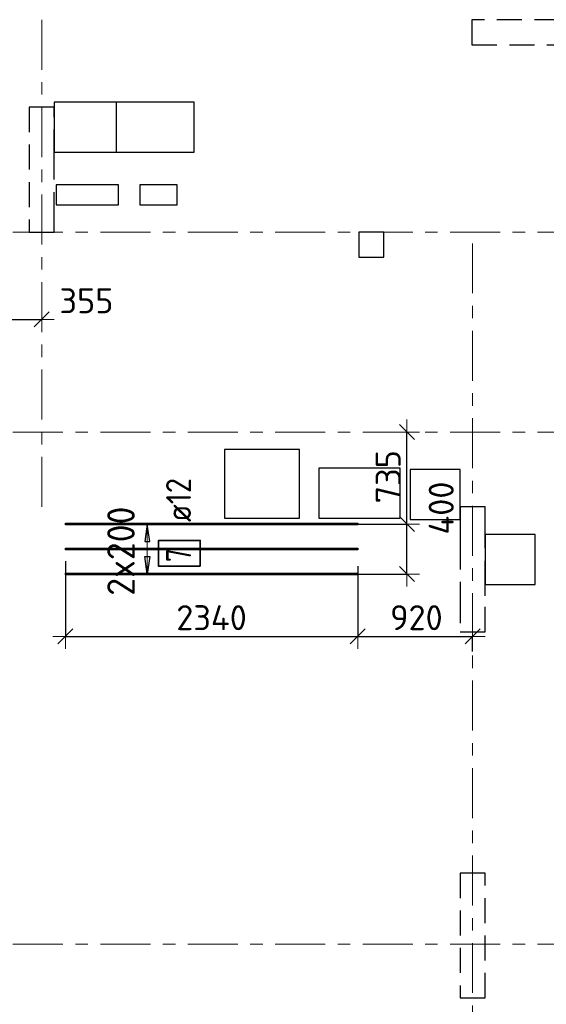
# Model space of a CAD drawing. Header units: metres. Extents: x -38 to 97, y -15 to 21.
# Tile 24 of 111: x 51.32 to 55.54, y 2.82 to 10.7. Entities that reach past the tile are written whole.
import ezdxf

# ---------------------------------------------------------------- set-up
doc = ezdxf.new("R2010")
doc.units = ezdxf.units.M
doc.header["$PDMODE"] = 65
for name, pattern in [('______11', [0.5, 0.4, -0.05, 0, -0.05]), ('______2', [0.27, 0.2, -0.07]), ('______5', [1.1, 0.8, -0.1, 0.1, -0.1])]:
    doc.linetypes.add(name, pattern=pattern)
for name, color, linetype, lineweight in [('XR$2$Осевая линия (1)', 7, '______5', 13), ('XR$3$Перекрытие (1)', 7, 'Continuous', 35), ('XR$3$Размерная линия (1)', 7, 'Continuous', 13), ('XR$5$Перекрытие (1)', 7, 'Continuous', 35), ('XR$5$Размерная линия (1)', 7, 'Continuous', 13)]:
    doc.layers.add(name, color=color, linetype=linetype, lineweight=lineweight)
for name, color, linetype, lineweight, true_color in [('XR$3$Арм.стержн.Доп. Арм верхн.зоны Х', 7, 'Continuous', 35, 0x8c8cff), ('XR$5$Арм.стержн.Доп. Арм верхн.зоны Х', 7, 'Continuous', 35, 0x8c8cff), ('XR$7$Стена_ бетон несущ.', 7, 'Continuous', 70, 0xb4b496)]:
    doc.layers.add(name, color=color, linetype=linetype, lineweight=lineweight, true_color=true_color)
doc.styles.add('ISOCPEUR', font='txt')
doc.dimstyles.new('DIMSTYLE_3', dxfattribs={"dimtxt": 0.2, "dimasz": 0.2, "dimexe": 0, "dimexo": 0, "dimgap": 0.1, "dimtad": 2, "dimdec": 0, "dimlfac": 1000, "dimrnd": 5, "dimzin": 12, "dimdsep": 46, "dimtxsty": 'ISOCPEUR', "dimblk1": 'ALL_ML_STRICH', "dimblk2": 'ALL_ML_STRICH', "dimsah": 1, "dimcen": 0, "dimclrd": 7, "dimclre": 256, "dimclrt": 7, "dimadec": 0, "dimazin": 0, "dimtfac": 1, "dimtdec": 0, "dimtix": 1, "dimtmove": 2, "dimatfit": 3, "dimfxl": 0, "dimtzin": 0, "dimlwd": 0, "dimlwe": -3, "dimarcsym": 0})
doc.dimstyles.new('DIMSTYLE_6', dxfattribs={"dimtxt": 0.2, "dimasz": 0.2, "dimexe": 0, "dimexo": 0, "dimgap": 0.1, "dimtad": 2, "dimdec": 0, "dimlfac": 1000, "dimrnd": 5, "dimzin": 12, "dimdsep": 46, "dimtxsty": 'ISOCPEUR', "dimblk1": 'ALL_ML_STRICH', "dimblk2": 'ALL_ML_STRICH', "dimsah": 1, "dimcen": 0, "dimclrd": 7, "dimclre": 256, "dimclrt": 7, "dimadec": 0, "dimazin": 0, "dimtfac": 1, "dimtdec": 0, "dimtix": 1, "dimtmove": 2, "dimatfit": 3, "dimfxl": 0, "dimtvp": 1.2, "dimtzin": 0, "dimlwd": 0, "dimlwe": -3, "dimarcsym": 0})
doc.dimstyles.new('DIMSTYLE_7', dxfattribs={"dimtxt": 0.2, "dimasz": 0.2, "dimexe": 0, "dimexo": 0, "dimgap": 0.1, "dimtad": 0, "dimdec": 0, "dimlfac": 1000, "dimrnd": 5, "dimzin": 12, "dimdsep": 46, "dimtxsty": 'ISOCPEUR', "dimblk1": 'ALL_ML_STRICH', "dimblk2": 'ALL_ML_STRICH', "dimsah": 1, "dimcen": 0, "dimclrd": 7, "dimclre": 256, "dimclrt": 7, "dimadec": 0, "dimazin": 0, "dimtfac": 1, "dimtdec": 0, "dimtix": 1, "dimtmove": 2, "dimatfit": 3, "dimfxl": 0, "dimtvp": 1.2, "dimtzin": 0, "dimlwd": 0, "dimlwe": -3, "dimarcsym": 0})

# ---------------------------------------------------------------- blocks, each defined once
blk = doc.blocks.new('ALL_ML_STRICH')
at = {"color": 0, "linetype": 'ByBlock', "lineweight": -2}
for p, q in [((0, -0.5), (0, 0.5)), ((-1, 0), (0.5, 0)), ((-0.3, -0.3), (0.3, 0.3))]:
    blk.add_line(p, q, dxfattribs=at)
blk = doc.blocks.new('*D86')
at = {"layer": 'DEFPOINTS', "color": 7, "linetype": 'Continuous', "lineweight": 13, "transparency": 33554687}
for p in [(51.1473, 8.3009), (51.5, 8.3207), (51.1473, 7.6084)]:
    blk.add_point(p, dxfattribs=at)
at = {"layer": 'XR$3$Размерная линия (1)', "color": 9, "linetype": 'Continuous', "lineweight": -2, "true_color": 0xc7c7c7, "transparency": 33554687}
for p, q in [((51.1473, 7.6284), (51.1473, 8.3009)), ((51.5, 8.3009), (51.5, 8.3009))]:
    blk.add_line(p, q, dxfattribs=at)
at = {"layer": 'XR$3$Размерная линия (1)', "color": 7, "linetype": 'Continuous', "lineweight": -2, "transparency": 33554687}
blk.add_line((51.1473, 8.3009), (51.5, 8.3009), dxfattribs=at)
at = {"layer": 'XR$3$Размерная линия (1)', "color": 7, "linetype": 'Continuous', "lineweight": 13, "transparency": 33554687, "xscale": 0.2, "yscale": 0.2, "zscale": 0.2, "rotation": 180}
blk.add_blockref('ALL_ML_STRICH', (51.1473, 8.3009), dxfattribs=at)
at = {"layer": 'XR$3$Размерная линия (1)', "color": 7, "linetype": 'Continuous', "lineweight": 13, "transparency": 33554687, "xscale": 0.2, "yscale": 0.2, "zscale": 0.2}
blk.add_blockref('ALL_ML_STRICH', (51.5, 8.3009), dxfattribs=at)
at = {"layer": 'XR$3$Размерная линия (1)', "color": 7, "linetype": 'Continuous', "lineweight": 13, "transparency": 33554687, "insert": (51.858, 8.4505), "char_height": 0.2, "width": 0.6, "attachment_point": 5, "style": 'ISOCPEUR'}
blk.add_mtext('\\A1;{355}', dxfattribs=at)
blk = doc.blocks.new('*D87')
at = {"layer": 'DEFPOINTS', "color": 7, "linetype": 'Continuous', "lineweight": 13, "transparency": 33554687}
for p in [(53.9668, 6.6633), (53.972, 6.2633), (54.4239, 6.2633)]:
    blk.add_point(p, dxfattribs=at)
at = {"layer": 'XR$3$Размерная линия (1)', "color": 9, "linetype": 'Continuous', "lineweight": -2, "true_color": 0xc7c7c7, "transparency": 33554687}
for p, q in [((53.9868, 6.6633), (54.4239, 6.6633)), ((53.992, 6.2633), (54.4239, 6.2633))]:
    blk.add_line(p, q, dxfattribs=at)
at = {"layer": 'XR$3$Размерная линия (1)', "color": 7, "linetype": 'Continuous', "lineweight": -2, "transparency": 33554687}
blk.add_line((54.4239, 6.2633), (54.4239, 6.6633), dxfattribs=at)
at = {"layer": 'XR$3$Размерная линия (1)', "color": 7, "linetype": 'Continuous', "lineweight": 13, "transparency": 33554687, "xscale": 0.2, "yscale": 0.2, "zscale": 0.2}
for p, rotation in [((54.4239, 6.6633), 90), ((54.4239, 6.2633), 270)]:
    blk.add_blockref('ALL_ML_STRICH', p, dxfattribs=dict(at, rotation=rotation))
at = {"layer": 'XR$3$Размерная линия (1)', "color": 7, "linetype": 'Continuous', "lineweight": 13, "transparency": 33554687, "insert": (54.6986, 6.7913), "char_height": 0.2, "width": 0.6, "attachment_point": 5, "rotation": 90, "style": 'ISOCPEUR'}
blk.add_mtext('\\A1;{400}', dxfattribs=at)
blk = doc.blocks.new('*D88')
at = {"layer": 'DEFPOINTS', "color": 7, "linetype": 'Continuous', "lineweight": 13, "transparency": 33554687}
for p in [(54.1699, 7.4), (53.9668, 6.6633), (54.4239, 6.6633)]:
    blk.add_point(p, dxfattribs=at)
at = {"layer": 'XR$3$Размерная линия (1)', "color": 9, "linetype": 'Continuous', "lineweight": -2, "true_color": 0xc7c7c7, "transparency": 33554687}
for p, q in [((54.4239, 7.4), (54.4239, 7.4)), ((53.9868, 6.6633), (54.4239, 6.6633))]:
    blk.add_line(p, q, dxfattribs=at)
at = {"layer": 'XR$3$Размерная линия (1)', "color": 7, "linetype": 'Continuous', "lineweight": -2, "transparency": 33554687}
blk.add_line((54.4239, 6.6633), (54.4239, 7.4), dxfattribs=at)
at = {"layer": 'XR$3$Размерная линия (1)', "color": 7, "linetype": 'Continuous', "lineweight": 13, "transparency": 33554687, "xscale": 0.2, "yscale": 0.2, "zscale": 0.2}
for p, rotation in [((54.4239, 7.4), 90), ((54.4239, 6.6633), 270)]:
    blk.add_blockref('ALL_ML_STRICH', p, dxfattribs=dict(at, rotation=rotation))
at = {"layer": 'XR$3$Размерная линия (1)', "color": 7, "linetype": 'Continuous', "lineweight": 13, "transparency": 33554687, "insert": (54.2739, 7.0416), "char_height": 0.2, "width": 0.6, "attachment_point": 5, "rotation": 90, "style": 'ISOCPEUR'}
blk.add_mtext('\\A1;{735}', dxfattribs=at)
blk = doc.blocks.new('*D89')
at = {"layer": 'DEFPOINTS', "color": 7, "linetype": 'Continuous', "lineweight": 13, "transparency": 33554687}
for p in [(51.6898, 6.3869), (54.0298, 6.3472), (51.6898, 5.7638)]:
    blk.add_point(p, dxfattribs=at)
at = {"layer": 'XR$3$Размерная линия (1)', "color": 9, "linetype": 'Continuous', "lineweight": -2, "true_color": 0xc7c7c7, "transparency": 33554687}
for p, q in [((51.6898, 6.3669), (51.6898, 5.7638)), ((54.0298, 6.3272), (54.0298, 5.7638))]:
    blk.add_line(p, q, dxfattribs=at)
at = {"layer": 'XR$3$Размерная линия (1)', "color": 7, "linetype": 'Continuous', "lineweight": -2, "transparency": 33554687}
blk.add_line((51.6898, 5.7638), (54.0298, 5.7638), dxfattribs=at)
at = {"layer": 'XR$3$Размерная линия (1)', "color": 7, "linetype": 'Continuous', "lineweight": 13, "transparency": 33554687, "xscale": 0.2, "yscale": 0.2, "zscale": 0.2, "rotation": 180}
blk.add_blockref('ALL_ML_STRICH', (51.6898, 5.7638), dxfattribs=at)
at = {"layer": 'XR$3$Размерная линия (1)', "color": 7, "linetype": 'Continuous', "lineweight": 13, "transparency": 33554687, "xscale": 0.2, "yscale": 0.2, "zscale": 0.2}
blk.add_blockref('ALL_ML_STRICH', (54.0298, 5.7638), dxfattribs=at)
at = {"layer": 'XR$3$Размерная линия (1)', "color": 7, "linetype": 'Continuous', "lineweight": 13, "transparency": 33554687, "insert": (52.8598, 5.9138), "char_height": 0.2, "width": 0.8, "attachment_point": 5, "style": 'ISOCPEUR'}
blk.add_mtext('\\A1;{2340}', dxfattribs=at)
blk = doc.blocks.new('*D90')
at = {"layer": 'DEFPOINTS', "color": 7, "linetype": 'Continuous', "lineweight": 13, "transparency": 33554687}
for p in [(54.0298, 6.3472), (54.0298, 5.7638), (54.95, 5.6625)]:
    blk.add_point(p, dxfattribs=at)
at = {"layer": 'XR$3$Размерная линия (1)', "color": 9, "linetype": 'Continuous', "lineweight": -2, "true_color": 0xc7c7c7, "transparency": 33554687}
for p, q in [((54.0298, 6.3272), (54.0298, 5.7638)), ((54.95, 5.6425), (54.95, 5.7638))]:
    blk.add_line(p, q, dxfattribs=at)
at = {"layer": 'XR$3$Размерная линия (1)', "color": 7, "linetype": 'Continuous', "lineweight": -2, "transparency": 33554687}
blk.add_line((54.0298, 5.7638), (54.95, 5.7638), dxfattribs=at)
at = {"layer": 'XR$3$Размерная линия (1)', "color": 7, "linetype": 'Continuous', "lineweight": 13, "transparency": 33554687, "xscale": 0.2, "yscale": 0.2, "zscale": 0.2, "rotation": 180}
blk.add_blockref('ALL_ML_STRICH', (54.0298, 5.7638), dxfattribs=at)
at = {"layer": 'XR$3$Размерная линия (1)', "color": 7, "linetype": 'Continuous', "lineweight": 13, "transparency": 33554687, "xscale": 0.2, "yscale": 0.2, "zscale": 0.2}
blk.add_blockref('ALL_ML_STRICH', (54.95, 5.7638), dxfattribs=at)
at = {"layer": 'XR$3$Размерная линия (1)', "color": 7, "linetype": 'Continuous', "lineweight": 13, "transparency": 33554687, "insert": (54.4999, 5.9138), "char_height": 0.2, "width": 0.6, "attachment_point": 5, "style": 'ISOCPEUR'}
blk.add_mtext('\\A1;{920}', dxfattribs=at)
blk = doc.blocks.new('*D383')
at = {"layer": 'DEFPOINTS', "color": 7, "linetype": 'Continuous', "lineweight": 13, "transparency": 33554687}
for p in [(51.1473, 8.3009), (51.5, 8.3207), (51.1473, 7.6084)]:
    blk.add_point(p, dxfattribs=at)
at = {"layer": 'XR$5$Размерная линия (1)', "color": 9, "linetype": 'Continuous', "lineweight": -2, "true_color": 0xc7c7c7, "transparency": 33554687}
for p, q in [((51.1473, 7.6284), (51.1473, 8.3009)), ((51.5, 8.3009), (51.5, 8.3009))]:
    blk.add_line(p, q, dxfattribs=at)
at = {"layer": 'XR$5$Размерная линия (1)', "color": 7, "linetype": 'Continuous', "lineweight": -2, "transparency": 33554687}
blk.add_line((51.1473, 8.3009), (51.5, 8.3009), dxfattribs=at)
at = {"layer": 'XR$5$Размерная линия (1)', "color": 7, "linetype": 'Continuous', "lineweight": 13, "transparency": 33554687, "xscale": 0.2, "yscale": 0.2, "zscale": 0.2, "rotation": 180}
blk.add_blockref('ALL_ML_STRICH', (51.1473, 8.3009), dxfattribs=at)
at = {"layer": 'XR$5$Размерная линия (1)', "color": 7, "linetype": 'Continuous', "lineweight": 13, "transparency": 33554687, "xscale": 0.2, "yscale": 0.2, "zscale": 0.2}
blk.add_blockref('ALL_ML_STRICH', (51.5, 8.3009), dxfattribs=at)
at = {"layer": 'XR$5$Размерная линия (1)', "color": 7, "linetype": 'Continuous', "lineweight": 13, "transparency": 33554687, "insert": (51.858, 8.4505), "char_height": 0.2, "width": 0.6, "attachment_point": 5, "style": 'ISOCPEUR'}
blk.add_mtext('\\A1;{355}', dxfattribs=at)
blk = doc.blocks.new('*D384')
at = {"layer": 'DEFPOINTS', "color": 7, "linetype": 'Continuous', "lineweight": 13, "transparency": 33554687}
for p in [(53.9668, 6.6633), (53.972, 6.2633), (54.4239, 6.2633)]:
    blk.add_point(p, dxfattribs=at)
at = {"layer": 'XR$5$Размерная линия (1)', "color": 9, "linetype": 'Continuous', "lineweight": -2, "true_color": 0xc7c7c7, "transparency": 33554687}
for p, q in [((53.9868, 6.6633), (54.4239, 6.6633)), ((53.992, 6.2633), (54.4239, 6.2633))]:
    blk.add_line(p, q, dxfattribs=at)
at = {"layer": 'XR$5$Размерная линия (1)', "color": 7, "linetype": 'Continuous', "lineweight": -2, "transparency": 33554687}
blk.add_line((54.4239, 6.2633), (54.4239, 6.6633), dxfattribs=at)
at = {"layer": 'XR$5$Размерная линия (1)', "color": 7, "linetype": 'Continuous', "lineweight": 13, "transparency": 33554687, "xscale": 0.2, "yscale": 0.2, "zscale": 0.2}
for p, rotation in [((54.4239, 6.6633), 90), ((54.4239, 6.2633), 270)]:
    blk.add_blockref('ALL_ML_STRICH', p, dxfattribs=dict(at, rotation=rotation))
at = {"layer": 'XR$5$Размерная линия (1)', "color": 7, "linetype": 'Continuous', "lineweight": 13, "transparency": 33554687, "insert": (54.6986, 6.7913), "char_height": 0.2, "width": 0.6, "attachment_point": 5, "rotation": 90, "style": 'ISOCPEUR'}
blk.add_mtext('\\A1;{400}', dxfattribs=at)
blk = doc.blocks.new('*D385')
at = {"layer": 'DEFPOINTS', "color": 7, "linetype": 'Continuous', "lineweight": 13, "transparency": 33554687}
for p in [(54.1699, 7.4), (53.9668, 6.6633), (54.4239, 6.6633)]:
    blk.add_point(p, dxfattribs=at)
at = {"layer": 'XR$5$Размерная линия (1)', "color": 9, "linetype": 'Continuous', "lineweight": -2, "true_color": 0xc7c7c7, "transparency": 33554687}
for p, q in [((54.4239, 7.4), (54.4239, 7.4)), ((53.9868, 6.6633), (54.4239, 6.6633))]:
    blk.add_line(p, q, dxfattribs=at)
at = {"layer": 'XR$5$Размерная линия (1)', "color": 7, "linetype": 'Continuous', "lineweight": -2, "transparency": 33554687}
blk.add_line((54.4239, 6.6633), (54.4239, 7.4), dxfattribs=at)
at = {"layer": 'XR$5$Размерная линия (1)', "color": 7, "linetype": 'Continuous', "lineweight": 13, "transparency": 33554687, "xscale": 0.2, "yscale": 0.2, "zscale": 0.2}
for p, rotation in [((54.4239, 7.4), 90), ((54.4239, 6.6633), 270)]:
    blk.add_blockref('ALL_ML_STRICH', p, dxfattribs=dict(at, rotation=rotation))
at = {"layer": 'XR$5$Размерная линия (1)', "color": 7, "linetype": 'Continuous', "lineweight": 13, "transparency": 33554687, "insert": (54.2739, 7.0416), "char_height": 0.2, "width": 0.6, "attachment_point": 5, "rotation": 90, "style": 'ISOCPEUR'}
blk.add_mtext('\\A1;{735}', dxfattribs=at)
blk = doc.blocks.new('*D386')
at = {"layer": 'DEFPOINTS', "color": 7, "linetype": 'Continuous', "lineweight": 13, "transparency": 33554687}
for p in [(51.6898, 6.3869), (54.0298, 6.3472), (51.6898, 5.7638)]:
    blk.add_point(p, dxfattribs=at)
at = {"layer": 'XR$5$Размерная линия (1)', "color": 9, "linetype": 'Continuous', "lineweight": -2, "true_color": 0xc7c7c7, "transparency": 33554687}
for p, q in [((51.6898, 6.3669), (51.6898, 5.7638)), ((54.0298, 6.3272), (54.0298, 5.7638))]:
    blk.add_line(p, q, dxfattribs=at)
at = {"layer": 'XR$5$Размерная линия (1)', "color": 7, "linetype": 'Continuous', "lineweight": -2, "transparency": 33554687}
blk.add_line((51.6898, 5.7638), (54.0298, 5.7638), dxfattribs=at)
at = {"layer": 'XR$5$Размерная линия (1)', "color": 7, "linetype": 'Continuous', "lineweight": 13, "transparency": 33554687, "xscale": 0.2, "yscale": 0.2, "zscale": 0.2, "rotation": 180}
blk.add_blockref('ALL_ML_STRICH', (51.6898, 5.7638), dxfattribs=at)
at = {"layer": 'XR$5$Размерная линия (1)', "color": 7, "linetype": 'Continuous', "lineweight": 13, "transparency": 33554687, "xscale": 0.2, "yscale": 0.2, "zscale": 0.2}
blk.add_blockref('ALL_ML_STRICH', (54.0298, 5.7638), dxfattribs=at)
at = {"layer": 'XR$5$Размерная линия (1)', "color": 7, "linetype": 'Continuous', "lineweight": 13, "transparency": 33554687, "insert": (52.8598, 5.9138), "char_height": 0.2, "width": 0.8, "attachment_point": 5, "style": 'ISOCPEUR'}
blk.add_mtext('\\A1;{2340}', dxfattribs=at)
blk = doc.blocks.new('*D387')
at = {"layer": 'DEFPOINTS', "color": 7, "linetype": 'Continuous', "lineweight": 13, "transparency": 33554687}
for p in [(54.0298, 6.3472), (54.0298, 5.7638), (54.95, 5.6625)]:
    blk.add_point(p, dxfattribs=at)
at = {"layer": 'XR$5$Размерная линия (1)', "color": 9, "linetype": 'Continuous', "lineweight": -2, "true_color": 0xc7c7c7, "transparency": 33554687}
for p, q in [((54.0298, 6.3272), (54.0298, 5.7638)), ((54.95, 5.6425), (54.95, 5.7638))]:
    blk.add_line(p, q, dxfattribs=at)
at = {"layer": 'XR$5$Размерная линия (1)', "color": 7, "linetype": 'Continuous', "lineweight": -2, "transparency": 33554687}
blk.add_line((54.0298, 5.7638), (54.95, 5.7638), dxfattribs=at)
at = {"layer": 'XR$5$Размерная линия (1)', "color": 7, "linetype": 'Continuous', "lineweight": 13, "transparency": 33554687, "xscale": 0.2, "yscale": 0.2, "zscale": 0.2, "rotation": 180}
blk.add_blockref('ALL_ML_STRICH', (54.0298, 5.7638), dxfattribs=at)
at = {"layer": 'XR$5$Размерная линия (1)', "color": 7, "linetype": 'Continuous', "lineweight": 13, "transparency": 33554687, "xscale": 0.2, "yscale": 0.2, "zscale": 0.2}
blk.add_blockref('ALL_ML_STRICH', (54.95, 5.7638), dxfattribs=at)
at = {"layer": 'XR$5$Размерная линия (1)', "color": 7, "linetype": 'Continuous', "lineweight": 13, "transparency": 33554687, "insert": (54.4999, 5.9138), "char_height": 0.2, "width": 0.6, "attachment_point": 5, "style": 'ISOCPEUR'}
blk.add_mtext('\\A1;{920}', dxfattribs=at)

msp = doc.modelspace()

# ---------------------------------------------------------------- linework, layer by layer
at = {"layer": 'XR$2$Осевая линия (1)', "color": 253, "linetype": '______11', "lineweight": 13, "true_color": 0xa0a0a0, "transparency": 33554687}
for p, q in [((51.5, 6.8), (51.5, 19.78)), ((-2.63, 9), (62.6, 9)), ((54.95, -3.39), (54.95, 8.98)), ((-2.63, 7.4), (62.6, 7.4)), ((-2.63, 3.3), (62.6, 3.3))]:
    msp.add_line(p, q, dxfattribs=at)
at = {"layer": 'XR$3$Арм.стержн.Доп. Арм верхн.зоны Х', "color": 253, "linetype": 'Continuous', "lineweight": -3, "true_color": 0xa0a0a0, "transparency": 33554687}
for p, q in [((52.3447, 6.6633), (52.2447, 6.6633)), ((52.3447, 6.6633), (52.4447, 6.6633)), ((52.3447, 6.2633), (52.2447, 6.2633)), ((52.3447, 6.2633), (52.4447, 6.2633))]:
    msp.add_line(p, q, dxfattribs=at)
at = {"layer": 'XR$3$Арм.стержн.Доп. Арм верхн.зоны Х', "color": 7, "linetype": 'Continuous', "lineweight": 25, "transparency": 33554687}
for p, q in [((52.3447, 6.6633), (52.3247, 6.5233)), ((52.3647, 6.5233), (52.3447, 6.6633)), ((52.3247, 6.5233), (52.3647, 6.5233)), ((52.3447, 6.2633), (52.3247, 6.4033)), ((52.3247, 6.4033), (52.3647, 6.4033)), ((52.3647, 6.4033), (52.3447, 6.2633))]:
    msp.add_line(p, q, dxfattribs=at)
at = {"layer": 'XR$3$Арм.стержн.Доп. Арм верхн.зоны Х', "color": 7, "linetype": 'Continuous', "lineweight": 13, "transparency": 33554687}
for p, q in [((52.3447, 6.6633), (52.3447, 6.6633)), ((52.3447, 6.2633), (52.3447, 6.6633)), ((52.3447, 6.2633), (52.3447, 6.2633))]:
    msp.add_line(p, q, dxfattribs=at)
at = {"layer": 'XR$3$Арм.стержн.Доп. Арм верхн.зоны Х', "color": 34, "linetype": 'Continuous', "lineweight": 25, "transparency": 33554687}
for points in [[(54.0298, 6.6573), (51.6898, 6.6573), (51.6898, 6.6693), (54.0298, 6.6693), (54.0298, 6.6573)], [(54.0298, 6.4573), (51.6898, 6.4573), (51.6898, 6.4693), (54.0298, 6.4693), (54.0298, 6.4573)], [(54.0298, 6.2573), (51.6898, 6.2573), (51.6898, 6.2693), (54.0298, 6.2693), (54.0298, 6.2573)]]:
    msp.add_lwpolyline(points, dxfattribs=at)
at = {"layer": 'XR$3$Арм.стержн.Доп. Арм верхн.зоны Х', "color": 7, "linetype": 'Continuous', "lineweight": 35, "transparency": 33554687}
msp.add_lwpolyline([(52.769, 6.326), (52.769, 6.5327), (52.4357, 6.5327), (52.4357, 6.326), (52.769, 6.326)], dxfattribs=at)
at = {"layer": 'XR$3$Перекрытие (1)', "color": 7, "linetype": 'Continuous', "lineweight": 25, "transparency": 33554687}
for p, q in [((51.6, 10.0404), (51.6, 9.6404)), ((52.1, 10.0404), (51.6, 10.0404)), ((52.1, 9.6404), (52.1, 10.0404)), ((51.6, 9.6404), (52.1, 9.6404)), ((51.6156, 9.3795), (51.6156, 9.2195)), ((52.1156, 9.3795), (51.6156, 9.3795)), ((52.1156, 9.2195), (52.1156, 9.3795)), ((52.2856, 9.3795), (52.2856, 9.2195)), ((52.5856, 9.3795), (52.2856, 9.3795)), ((52.5856, 9.2195), (52.5856, 9.3795)), ((51.6156, 9.2195), (52.1156, 9.2195)), ((52.2856, 9.2195), (52.5856, 9.2195)), ((54.04, 9.0002), (54.04, 8.8003)), ((54.24, 9.0002), (54.04, 9.0002)), ((54.24, 8.8003), (54.24, 9.0002)), ((54.04, 8.8003), (54.24, 8.8003)), ((52.963, 7.2601), (52.963, 6.7101)), ((53.563, 7.2601), (52.963, 7.2601)), ((53.563, 6.7101), (53.563, 7.2601)), ((54.4501, 7.1002), (54.4501, 6.7002)), ((54.8501, 7.1002), (54.4501, 7.1002)), ((54.8501, 6.7002), (54.8501, 7.1002)), ((52.963, 6.7101), (53.563, 6.7101)), ((54.4501, 6.7002), (54.8501, 6.7002)), ((55.05, 6.5802), (55.05, 6.1802)), ((55.45, 6.5802), (55.05, 6.5802)), ((55.45, 6.1802), (55.45, 6.5802)), ((55.05, 6.1802), (55.45, 6.1802))]:
    msp.add_line(p, q, dxfattribs=at)
at = {"layer": 'XR$5$Арм.стержн.Доп. Арм верхн.зоны Х', "color": 253, "linetype": 'Continuous', "lineweight": -3, "true_color": 0xa0a0a0, "transparency": 33554687}
for p, q in [((52.3447, 6.6633), (52.2447, 6.6633)), ((52.3447, 6.6633), (52.4447, 6.6633)), ((52.3447, 6.2633), (52.2447, 6.2633)), ((52.3447, 6.2633), (52.4447, 6.2633))]:
    msp.add_line(p, q, dxfattribs=at)
at = {"layer": 'XR$5$Арм.стержн.Доп. Арм верхн.зоны Х', "color": 7, "linetype": 'Continuous', "lineweight": 25, "transparency": 33554687}
for p, q in [((52.3447, 6.6633), (52.3247, 6.5233)), ((52.3647, 6.5233), (52.3447, 6.6633)), ((52.3247, 6.5233), (52.3647, 6.5233)), ((52.3447, 6.2633), (52.3247, 6.4033)), ((52.3247, 6.4033), (52.3647, 6.4033)), ((52.3647, 6.4033), (52.3447, 6.2633))]:
    msp.add_line(p, q, dxfattribs=at)
at = {"layer": 'XR$5$Арм.стержн.Доп. Арм верхн.зоны Х', "color": 7, "linetype": 'Continuous', "lineweight": 13, "transparency": 33554687}
for p, q in [((52.3447, 6.6633), (52.3447, 6.6633)), ((52.3447, 6.2633), (52.3447, 6.6633)), ((52.3447, 6.2633), (52.3447, 6.2633))]:
    msp.add_line(p, q, dxfattribs=at)
at = {"layer": 'XR$5$Арм.стержн.Доп. Арм верхн.зоны Х', "color": 34, "linetype": 'Continuous', "lineweight": 25, "transparency": 33554687}
for points in [[(54.0298, 6.6573), (51.6898, 6.6573), (51.6898, 6.6693), (54.0298, 6.6693), (54.0298, 6.6573)], [(54.0298, 6.4573), (51.6898, 6.4573), (51.6898, 6.4693), (54.0298, 6.4693), (54.0298, 6.4573)], [(54.0298, 6.2573), (51.6898, 6.2573), (51.6898, 6.2693), (54.0298, 6.2693), (54.0298, 6.2573)]]:
    msp.add_lwpolyline(points, dxfattribs=at)
at = {"layer": 'XR$5$Арм.стержн.Доп. Арм верхн.зоны Х', "color": 7, "linetype": 'Continuous', "lineweight": 35, "transparency": 33554687}
msp.add_lwpolyline([(52.769, 6.326), (52.769, 6.5327), (52.4357, 6.5327), (52.4357, 6.326), (52.769, 6.326)], dxfattribs=at)
at = {"layer": 'XR$5$Перекрытие (1)', "color": 7, "linetype": 'Continuous', "lineweight": 25, "transparency": 33554687}
for p, q in [((51.6, 10.0404), (51.6, 9.6404)), ((52.72, 10.0404), (51.6, 10.0404)), ((52.72, 9.6404), (52.72, 10.0404)), ((51.6, 9.6404), (52.72, 9.6404)), ((51.6156, 9.3795), (51.6156, 9.2195)), ((52.1156, 9.3795), (51.6156, 9.3795)), ((52.1156, 9.2195), (52.1156, 9.3795)), ((52.2856, 9.3795), (52.2856, 9.2195)), ((52.5856, 9.3795), (52.2856, 9.3795)), ((52.5856, 9.2195), (52.5856, 9.3795)), ((51.6156, 9.2195), (52.1156, 9.2195)), ((52.2856, 9.2195), (52.5856, 9.2195)), ((54.24, 9.0003), (54.04, 9.0002)), ((54.04, 9.0002), (54.04, 8.8002)), ((54.24, 8.8003), (54.24, 9.0003)), ((54.04, 8.8002), (54.24, 8.8003)), ((52.963, 7.2601), (52.963, 6.7101)), ((53.563, 7.2601), (52.963, 7.2601)), ((53.563, 6.7101), (53.563, 7.2601)), ((53.72, 7.1102), (53.72, 6.7102)), ((54.37, 7.1102), (53.72, 7.1102)), ((54.37, 6.7102), (54.37, 7.1102)), ((54.4501, 7.1002), (54.4501, 6.7002)), ((54.8501, 7.1002), (54.4501, 7.1002)), ((54.8501, 6.7002), (54.8501, 7.1002)), ((52.963, 6.7101), (53.563, 6.7101)), ((53.72, 6.7102), (54.37, 6.7102)), ((54.4501, 6.7002), (54.8501, 6.7002)), ((55.45, 6.5803), (55.05, 6.5802)), ((55.05, 6.5802), (55.05, 6.1802)), ((55.45, 6.1803), (55.45, 6.5803)), ((55.05, 6.1802), (55.45, 6.1803))]:
    msp.add_line(p, q, dxfattribs=at)
at = {"layer": 'XR$7$Стена_ бетон несущ.', "color": 253, "linetype": '______2', "lineweight": -3, "true_color": 0xa0a0a0, "transparency": 33554687}
for p, q in [((55.025, 10.7), (54.945, 10.7)), ((54.945, 10.7), (54.945, 10.5)), ((55.945, 10.7), (55.025, 10.7)), ((54.945, 10.5), (55.945, 10.5)), ((51.4, 10), (51.4, 9.08)), ((51.6, 10), (51.4, 10)), ((51.6, 9.6201), (51.6, 10)), ((51.6, 9.4201), (51.6, 9.6201)), ((51.6, 9.12), (51.6, 9.4201)), ((51.4, 9.08), (51.4, 9)), ((51.6, 9), (51.6, 9.12)), ((51.4, 9), (51.6, 9)), ((55.05, 6.8), (54.85, 6.8)), ((54.85, 6.8), (54.85, 6.7)), ((55.05, 6.6999), (55.05, 6.8)), ((54.85, 6.7), (54.85, 6.5)), ((55.05, 6.6199), (55.05, 6.6999)), ((55.05, 6.1699), (55.05, 6.6199)), ((54.85, 6.5), (54.85, 6.15)), ((54.85, 6.15), (54.85, 6.07)), ((55.05, 6.0899), (55.05, 6.1699)), ((54.85, 6.07), (54.85, 5.8)), ((55.05, 5.8), (55.05, 6.0899)), ((54.85, 5.8), (55.05, 5.8)), ((55.05, 3.87), (54.85, 3.87)), ((54.85, 3.87), (54.85, 2.87)), ((55.05, 2.87), (55.05, 3.87)), ((54.85, 2.87), (55.05, 2.87))]:
    msp.add_line(p, q, dxfattribs=at)

# ---------------------------------------------------------------- texts
at = {"layer": 'XR$3$Арм.стержн.Доп. Арм верхн.зоны Х', "color": 7, "linetype": 'Continuous', "lineweight": 25, "transparency": 33554687, "char_height": 0.2, "attachment_point": 7, "rotation": 90, "style": 'ISOCPEUR'}
for s, insert, width in [('\\W0.89; ø12 ', (52.6957, 6.566), 0.749105), ('\\W0.78;7', (52.6957, 6.3593), 0.217605)]:
    msp.add_mtext(s, dxfattribs=dict(at, insert=insert, width=width))
at = {"layer": 'XR$3$Арм.стержн.Доп. Арм верхн.зоны Х', "color": 7, "linetype": 'Continuous', "lineweight": 13, "transparency": 33554687, "insert": (52.2447, 6.0893), "char_height": 0.22, "width": 0.873359, "attachment_point": 7, "rotation": 90, "style": 'ISOCPEUR'}
msp.add_mtext('\\W0.95;2x200', dxfattribs=at)
at = {"layer": 'XR$5$Арм.стержн.Доп. Арм верхн.зоны Х', "color": 7, "linetype": 'Continuous', "lineweight": 25, "transparency": 33554687, "char_height": 0.2, "attachment_point": 7, "rotation": 90, "style": 'ISOCPEUR'}
for s, insert, width in [('\\W0.89; ø12 ', (52.6957, 6.566), 0.749105), ('\\W0.78;7', (52.6957, 6.3593), 0.217605)]:
    msp.add_mtext(s, dxfattribs=dict(at, insert=insert, width=width))
at = {"layer": 'XR$5$Арм.стержн.Доп. Арм верхн.зоны Х', "color": 7, "linetype": 'Continuous', "lineweight": 13, "transparency": 33554687, "insert": (52.2447, 6.0893), "char_height": 0.22, "width": 0.873359, "attachment_point": 7, "rotation": 90, "style": 'ISOCPEUR'}
msp.add_mtext('\\W0.95;2x200', dxfattribs=at)

# ---------------------------------------------------------------- dimensions: what is measured, and where the dimension line sits
at = {"layer": 'XR$3$Размерная линия (1)', "color": 7, "linetype": 'Continuous', "lineweight": 13, "transparency": 33554687}
for base, p1, p2, dimstyle, picture, middle in [((51.5, 8.3009), (51.1473, 7.6284), (51.5, 8.3009), 'DIMSTYLE_6', '*D86', (51.858, 8.4505)), ((54.0298, 5.7638), (51.6898, 6.3669), (54.0298, 6.3272), 'DIMSTYLE_3', '*D89', (52.8598, 5.9138)), ((54.95, 5.7638), (54.0298, 6.3272), (54.95, 5.6425), 'DIMSTYLE_3', '*D90', (54.4999, 5.9138))]:
    dim = msp.add_linear_dim(base=base, p1=p1, p2=p2, dimstyle=dimstyle, override={"dimpost": '<>', "dimclrd": 7, "dimclre": 9, "dimclrt": 7, "dimlwd": 0, "dimlwe": 65533}, dxfattribs=at)
    dim.commit()
    dim.dimension.update_dxf_attribs({"geometry": picture, "text_midpoint": middle, "dimtype": 160})
for base, p1, p2, dimstyle, picture, middle in [((54.4239, 7.4), (53.9868, 6.6633), (54.4239, 7.4), 'DIMSTYLE_3', '*D88', (54.2739, 7.0416)), ((54.4239, 6.6633), (53.992, 6.2633), (53.9868, 6.6633), 'DIMSTYLE_7', '*D87', (54.6986, 6.7913))]:
    dim = msp.add_linear_dim(base=base, p1=p1, p2=p2, angle=90, dimstyle=dimstyle, override={"dimpost": '<>', "dimclrd": 7, "dimclre": 9, "dimclrt": 7, "dimlwd": 0, "dimlwe": 65533}, dxfattribs=at)
    dim.commit()
    dim.dimension.update_dxf_attribs({"geometry": picture, "text_midpoint": middle, "dimtype": 160})
at = {"layer": 'XR$5$Размерная линия (1)', "color": 7, "linetype": 'Continuous', "lineweight": 13, "transparency": 33554687}
for base, p1, p2, dimstyle, picture, middle in [((51.5, 8.3009), (51.1473, 7.6284), (51.5, 8.3009), 'DIMSTYLE_6', '*D383', (51.858, 8.4505)), ((54.0298, 5.7638), (51.6898, 6.3669), (54.0298, 6.3272), 'DIMSTYLE_3', '*D386', (52.8598, 5.9138)), ((54.95, 5.7638), (54.0298, 6.3272), (54.95, 5.6425), 'DIMSTYLE_3', '*D387', (54.4999, 5.9138))]:
    dim = msp.add_linear_dim(base=base, p1=p1, p2=p2, dimstyle=dimstyle, override={"dimpost": '<>', "dimclrd": 7, "dimclre": 9, "dimclrt": 7, "dimlwd": 0, "dimlwe": 65533}, dxfattribs=at)
    dim.commit()
    dim.dimension.update_dxf_attribs({"geometry": picture, "text_midpoint": middle, "dimtype": 160})
for base, p1, p2, dimstyle, picture, middle in [((54.4239, 7.4), (53.9868, 6.6633), (54.4239, 7.4), 'DIMSTYLE_3', '*D385', (54.2739, 7.0416)), ((54.4239, 6.6633), (53.992, 6.2633), (53.9868, 6.6633), 'DIMSTYLE_7', '*D384', (54.6986, 6.7913))]:
    dim = msp.add_linear_dim(base=base, p1=p1, p2=p2, angle=90, dimstyle=dimstyle, override={"dimpost": '<>', "dimclrd": 7, "dimclre": 9, "dimclrt": 7, "dimlwd": 0, "dimlwe": 65533}, dxfattribs=at)
    dim.commit()
    dim.dimension.update_dxf_attribs({"geometry": picture, "text_midpoint": middle, "dimtype": 160})

doc.saveas('drawing.dxf')
